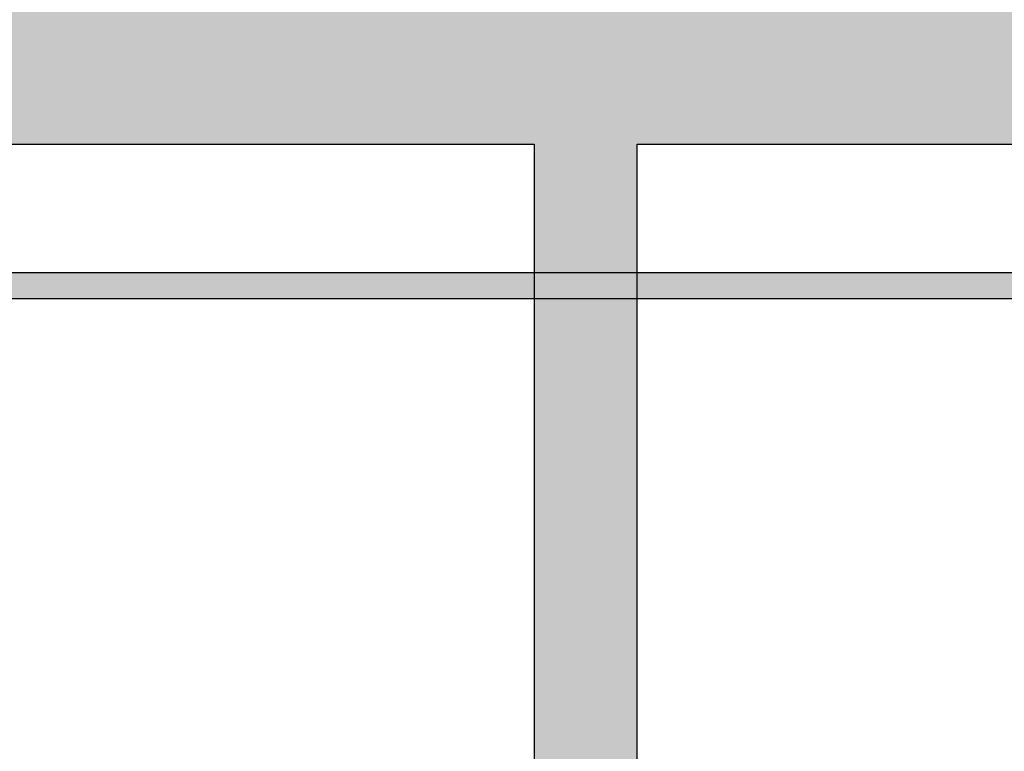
# Model space of a CAD drawing. Header units: metres. Extents: x -1 to 430, y -65 to 31.
# Tile 19 of 69: x 238.95 to 240.86, y -50.27 to -48.85. Entities that reach past the tile are written whole.
import ezdxf

# ---------------------------------------------------------------- set-up
doc = ezdxf.new("R2010")
doc.units = ezdxf.units.M
doc.linetypes.add('CONTINUA', pattern=[0])
doc.layers.add('+++++ CÀLCUL SECCIÓ G', color=7, linetype='CONTINUA', lineweight=25)

msp = doc.modelspace()

# ---------------------------------------------------------------- hatches: boundary and pattern name
at = {"layer": '+++++ CÀLCUL SECCIÓ G', "linetype": 'CONTINUA', "lineweight": 25, "true_color": 0xababab, "transparency": 33554687}
msp.add_hatch(color=253, dxfattribs=at).paths.add_polyline_path([(243.5958, -49.09), (243.5958, -48.79), (233.1639, -48.79), (233.1639, -49.09)])
at = {"layer": '+++++ CÀLCUL SECCIÓ G', "linetype": 'CONTINUA', "lineweight": 25, "true_color": 0xa0a0a0, "transparency": 33554687}
msp.add_hatch(color=253, dxfattribs=at).paths.add_polyline_path([(240.1448, -49.09), (239.9448, -49.09), (239.9448, -51.64), (240.1448, -51.64)])
at = {"layer": '+++++ CÀLCUL SECCIÓ G', "linetype": 'CONTINUA', "lineweight": 25, "transparency": 33554687}
msp.add_hatch(color=34, dxfattribs=at).paths.add_polyline_path([(234.2266, -49.34), (234.2266, -49.39), (243.5951, -49.39), (243.5951, -49.34)])

# ---------------------------------------------------------------- linework, layer by layer
at = {"layer": '+++++ CÀLCUL SECCIÓ G', "color": 7, "linetype": 'CONTINUA', "lineweight": 25, "transparency": 33554687}
for p, q in [((238.5438, -49.09), (239.9448, -49.09)), ((239.9448, -49.09), (239.9448, -51.64)), ((240.1448, -49.09), (241.5448, -49.09)), ((240.1448, -51.64), (240.1448, -49.09)), ((243.5951, -49.34), (234.2266, -49.34)), ((234.2266, -49.39), (243.5951, -49.39))]:
    msp.add_line(p, q, dxfattribs=at)

doc.saveas('drawing.dxf')
